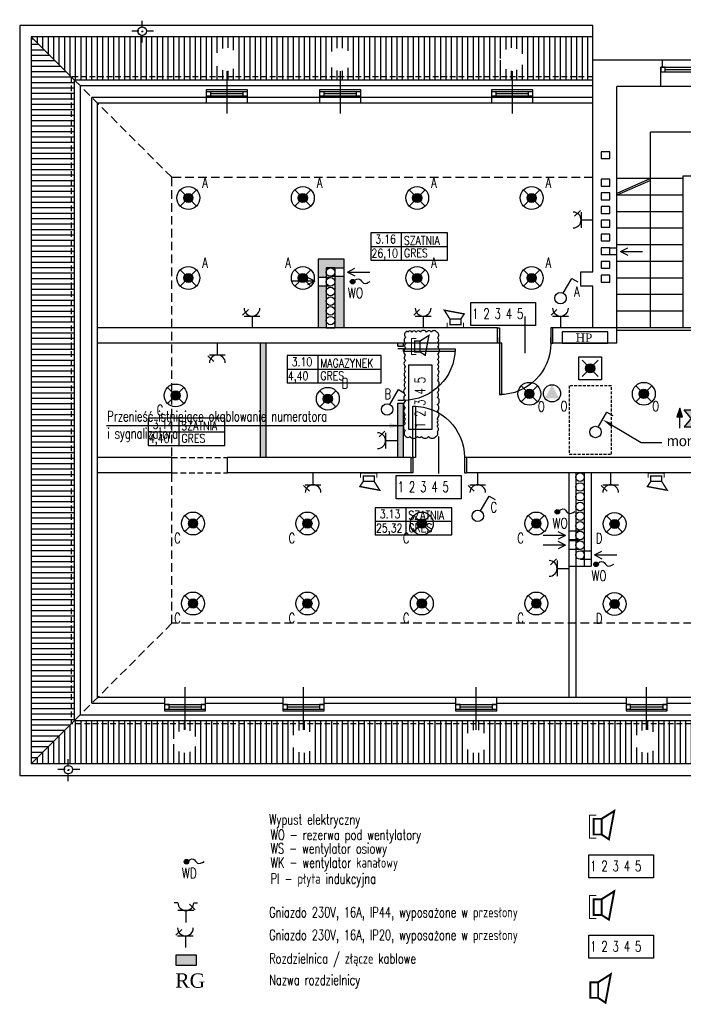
# Model space of a CAD drawing. Header units: millimetres. Extents: x 212124 to 220292, y 22897 to 25713.
# Tile 2 of 8: x 215282 to 216442, y 23990 to 25713. Entities that reach past the tile are written whole.
import ezdxf
from ezdxf import colors
from ezdxf.entities.mleader import LeaderData, LeaderLine
from ezdxf.enums import TextEntityAlignment as Align
from ezdxf.math import Vec2, Vec3

# ---------------------------------------------------------------- set-up
doc = ezdxf.new("R2010")
doc.units = ezdxf.units.MM
doc.set_wipeout_variables(frame=1)
for name, pattern in [('DASHDOT', [25.4, 12.7, -6.35, 0, -6.35]), ('DASHED', [0.75, 0.5, -0.25]), ('DASHED2', [0.375, 0.25, -0.125])]:
    doc.linetypes.add(name, pattern=pattern)
for name, color, linetype, lineweight in [('275_SYGNALIZATOR OPT-AKU', 30, 'Continuous', 5), ('_E_GNIAZDA', 160, 'Continuous', 30), ('IE', 10, 'Continuous', 20)]:
    doc.layers.add(name, color=color, linetype=linetype, lineweight=lineweight)
for name, color, linetype in [('_E_OSW', 83, 'Continuous'), ('_E_TABLICE', 242, 'Continuous'), ('A_C.O.', 255, 'Continuous'), ('A_NOWE', 255, 'Continuous'), ('A_ZMIANY', 255, 'Continuous'), ('E_OSW_PB', 240, 'Continuous'), ('E_PW', 160, 'DASHED'), ('E_PW-txt', 240, 'Continuous'), ('E_UWAGI', 240, 'Continuous'), ('podklad', 7, 'Continuous')]:
    doc.layers.add(name, color=color, linetype=linetype)
doc.styles.add('_ELEKTRYCZNY', font='romans.shx', dxfattribs={"width": 0.7})
doc.styles.add('k.f.', font='Times New Roman.ttf', dxfattribs={"oblique": 10, "height": 15})
doc.styles.add('ROMANS', font='romans.shx', dxfattribs={"width": 0.8, "oblique": 10})
doc.styles.get("Standard").update_dxf_attribs({"font": 'Arial.ttf'})
doc.dimstyles.new('Kopia AGA1', dxfattribs={"dimtxt": 15, "dimasz": 7, "dimexe": 1.25, "dimexo": 0.625, "dimgap": 4, "dimtad": 1, "dimdec": 1, "dimtxsty": 'ROMANS', "dimblk": 'ARCHTICK', "dimcen": 20, "dimclrd": 256, "dimclrt": 7, "dimadec": 0, "dimazin": 0, "dimtfac": 1, "dimtdec": 1, "dimtmove": 1, "dimatfit": 3, "dimfxl": 5, "dimfxlon": 1, "dimarcsym": 0})

# ---------------------------------------------------------------- blocks, each defined once
blk = doc.blocks.new('*U43')
at = {"color": 1, "linetype": 'ByBlock'}
blk.add_line((-0.64, 3.19), (-1.65, 2.18), dxfattribs=at)
at = {"color": 0, "linetype": 'ByBlock'}
for p, q in [((-1.37, 2.06), (1.38, 2.06)), ((0, 2.06), (0, 0))]:
    blk.add_line(p, q, dxfattribs=at)
blk.add_arc((0, 3.44), 1.38, 180, 360, dxfattribs=at)
at = {"color": 240, "style": '_ELEKTRYCZNY', "width": 0.8}
for tag, height, p in [('1', 1.4, (0, 4.39)), ('PODWOJNE_POJEDYNCZE', 1, (-2.11, 1.71))]:
    blk.add_attdef(tag, text='', height=height, rotation=360, dxfattribs=at).set_placement(p, align=Align.MIDDLE_CENTER)
blk = doc.blocks.new('_E_Wypust')
at = {"linetype": 'ByBlock'}
h = blk.add_hatch(color=0, dxfattribs=at)
edge = h.paths.add_edge_path()
edge.add_arc((0, 0), 0.398, 0, 360)
at = {"color": 0, "linetype": 'ByBlock'}
blk.add_circle((0, 0), 0.398, dxfattribs=at)
blk.add_spline([(0, 0), (1.23, 0.46), (1.93, -0.24), (3.08, 0.05)], degree=3, dxfattribs=at)
blk = doc.blocks.new('_E_Gniazdo wtykowe hermetyczne')
at = {"color": 0, "linetype": 'ByBlock'}
for p, q in [((-1.38, 3.44), (-2.06, 3.44)), ((1.38, 2.06), (-1.38, 2.06)), ((0, 2.06), (0, 0)), ((1.38, 3.44), (2.06, 3.44))]:
    blk.add_line(p, q, dxfattribs=at)
at = {"color": 240, "linetype": 'ByBlock'}
blk.add_line((0.64, 3.19), (1.65, 2.18), dxfattribs=at)
at = {"color": 0, "linetype": 'ByBlock'}
blk.add_arc((0, 3.44), 1.38, 180, 0, dxfattribs=at)
at = {"color": 240, "style": '_ELEKTRYCZNY', "width": 0.8}
blk.add_attdef('1', text='', height=1.4, dxfattribs=at).set_placement((0, 3.7), align=Align.CENTER)
blk.add_attdef('2', (1.85, 1.87), '', height=0.825, dxfattribs=at)
blk = doc.blocks.new('*U51')
h = blk.add_hatch(color=0)
h.dxf.hatch_style = 1
h.paths.add_polyline_path([(0, 0), (0.361, 0), (0.361, 0.172), (0, 0.172)])
at = {"color": 0}
blk.add_lwpolyline([(0, 0), (0.361, 0), (0.361, 0.172), (0, 0.172)], close=True, dxfattribs=at)
blk = doc.blocks.new('A$Cdf68b5c1')
at = {"color": 0}
blk.add_wipeout([(0, 0), (137, 0), (358, 139), (265, -358), (137, -274), (0, -274)], dxfattribs=at)
at = {"color": 0, "const_width": 34.2}
for points in [[(358, 139), (265, -358), (137, -274), (137, 0)], [(137, 0), (137, -274), (0, -274), (0, 0)]]:
    blk.add_lwpolyline(points, close=True, dxfattribs=at)
at = {"color": 0}
blk.add_lwpolyline([(41, 64), (-73, 64), (-73, -338), (41, -338)], dxfattribs=at)
blk = doc.blocks.new('numerator digitex')
at = {"color": 0, "lineweight": 30, "ltscale": 3}
blk.add_lwpolyline([(221894.3, 23914.6), (222007.7, 23914.6), (222007.7, 23874), (221894.3, 23874)], close=True, dxfattribs=at)
at = {"color": 0, "lineweight": 30, "insert": (221896.9, 23903.9), "char_height": 18.148, "width": 540.752, "attachment_point": 1, "style": '_ELEKTRYCZNY'}
blk.add_mtext('{\\Fromans|c238;1 2 3 4 5}', dxfattribs=at)
blk = doc.blocks.new('_ARCHTICK')
at = {"color": 0, "linetype": 'ByBlock', "const_width": 0.15}
blk.add_lwpolyline([(-0.5, -0.5), (0.5, 0.5)], dxfattribs=at)
blk = doc.blocks.new('strzałka')
for q in [(-41.8, -15.4), (-15.7, -8.9), (-15.7, -21.9)]:
    blk.add_line((-3, -15.4), q)
blk = doc.blocks.new('*U12')
for p, q in [((-900, 0), (-900, 100)), ((0, 0), (0, 100))]:
    blk.add_line(p, q)
blk.add_lwpolyline([(0, 0), (0, -900), (-43.75, -900), (-43.75, 0)], close=True)
blk.add_arc((0, 0), 900, 180, 270)
blk = doc.blocks.new('*U13')
for p, q in [((0, 0), (0, -100)), ((-900, 0), (-900, -100))]:
    blk.add_line(p, q)
blk.add_lwpolyline([(0, 0), (0, 900), (-43.75, 900), (-43.75, 0)], close=True)
blk.add_arc((0, 0), 900, 90, 180)
blk = doc.blocks.new('*U33')
for p, q in [((0, 0), (0, -100)), ((-900, 0), (-900, -100))]:
    blk.add_line(p, q)
blk.add_lwpolyline([(0, 0), (0, 900), (-43.75, 900), (-43.75, 0)], close=True)
blk.add_arc((0, 0), 900, 90, 180)
blk = doc.blocks.new('podklad')
at = {"layer": 'podklad', "ltscale": 3}
h = blk.add_hatch(dxfattribs=at)
h.set_pattern_fill('ANSI31', color=256, scale=3, angle=45)
h.paths.add_polyline_path([(215623.2, 25643.4, -1), (215663.8, 25643.4, -0.414214), (215643.5, 25623.1), (215643.5, 25612.9), (215841.6, 25612.9), (215841.6, 25623.1, -0.414214), (215821.3, 25643.4, -1), (215861.9, 25643.4, -0.414214), (215841.6, 25623.1), (215841.6, 25612.9), (216142.5, 25612.9), (216142.5, 25623.1, -0.414214), (216122.2, 25643.4, -1), (216162.8, 25643.4, -0.414214), (216142.5, 25623.1), (216142.5, 25612.9), (216283.5, 25612.9), (216283.5, 25682.9), (215301.5, 25682.9), (215371.5, 25612.9), (215643.5, 25612.9), (215643.5, 25623.1, -0.414214)])
h.paths.add_polyline_path([(215643.5, 25612.9), (215371.5, 25612.9), (215377.5, 25606.9), (215643.5, 25606.9)])
h.paths.add_polyline_path([(215841.6, 25612.9), (215643.5, 25612.9), (215643.5, 25606.9), (215841.6, 25606.9)])
h.paths.add_polyline_path([(216142.5, 25612.9), (215841.6, 25612.9), (215841.6, 25606.9), (216142.5, 25606.9)])
h.paths.add_polyline_path([(216283.5, 25612.9), (216142.5, 25612.9), (216142.5, 25606.9), (216283.5, 25606.9)])
h = blk.add_hatch(dxfattribs=at)
h.set_pattern_fill('ANSI31', color=256, scale=3, angle=135)
h.paths.add_polyline_path([(215371.5, 25612.9), (215301.5, 25682.9), (215301.5, 24410.9), (215371.5, 24480.9)])
h.paths.add_polyline_path([(215377.5, 25606.9), (215371.5, 25612.9), (215371.5, 24480.9), (215377.5, 24486.9)])
h = blk.add_hatch(color=256, dxfattribs=at)
h.dxf.hatch_style = 1
h.paths.add_polyline_path([(215848.5, 25293.9), (215803.5, 25293.9), (215803.5, 25261.9), (215817.5, 25261.9), (215817.5, 25278.9), (215824.6, 25278.9, -0.025745), (215825.4, 25278.9), (215832.5, 25278.9), (215848.5, 25278.9)])
h.paths.add_polyline_path([(215817.5, 25246.9), (215803.5, 25246.9), (215803.5, 25173.9), (215817.5, 25173.9)])
h.paths.add_polyline_path([(215848.5, 25263.9), (215832.5, 25263.9), (215832.5, 25173.9), (215848.5, 25173.9)])
h = blk.add_hatch(color=256, dxfattribs=at)
h.dxf.hatch_style = 1
h.paths.add_polyline_path([(215712.5, 25146.9), (215702.5, 25146.9), (215702.5, 24946.9), (215712.5, 24946.9)])
h = blk.add_hatch(color=256, dxfattribs=at)
h.dxf.hatch_style = 1
h.paths.add_polyline_path([(215952.5, 25146.9), (215942.5, 25146.9), (215942.5, 25141.9), (215952.5, 25141.9)])
h.paths.add_polyline_path([(215952.5, 25041.9), (215942.5, 25041.9), (215942.5, 24946.9), (215952.5, 24946.9)])
h = blk.add_hatch(dxfattribs=at)
h.set_pattern_fill('ANSI31', color=256, scale=3, angle=45)
h.paths.add_polyline_path([(215757.2, 24450.3, -0.414214), (215777.5, 24470.6), (215777.5, 24480.9), (215570.5, 24480.9), (215570.5, 24470.6, -0.414214), (215590.8, 24450.3, -1), (215550.2, 24450.3, -0.414214), (215570.5, 24470.6), (215570.5, 24480.9), (215371.5, 24480.9), (215301.5, 24410.9), (218393.5, 24410.9), (218463.5, 24480.9), (218184.5, 24480.9), (218184.5, 24470.6, -0.414214), (218204.8, 24450.3, -1), (218164.2, 24450.3, -0.414214), (218184.5, 24470.6), (218184.5, 24480.9), (217986.5, 24480.9), (217986.5, 24470.6, -0.414214), (218006.8, 24450.3, -1), (217966.2, 24450.3, -0.414214), (217986.5, 24470.6), (217986.5, 24480.9), (217581.5, 24480.9), (217581.5, 24470.6, -0.414214), (217601.8, 24450.3, -1), (217561.2, 24450.3, -0.414214), (217581.5, 24470.6), (217581.5, 24480.9), (217290.5, 24480.9), (217290.5, 24470.6, -0.414214), (217310.8, 24450.3, -1), (217270.2, 24450.3, -0.414214), (217290.5, 24470.6), (217290.5, 24480.9), (216677.5, 24480.9), (216677.5, 24470.6, -0.414214), (216697.8, 24450.3, -1), (216657.2, 24450.3, -0.414214), (216677.5, 24470.6), (216677.5, 24480.9), (216377.5, 24480.9), (216377.5, 24470.6, -0.414214), (216397.8, 24450.3, -1), (216357.2, 24450.3, -0.414214), (216377.5, 24470.6), (216377.5, 24480.9), (216079.5, 24480.9), (216079.5, 24470.6, -0.414214), (216099.8, 24450.3, -1), (216059.2, 24450.3, -0.414214), (216079.5, 24470.6), (216079.5, 24480.9), (215777.5, 24480.9), (215777.5, 24470.6, -0.414214), (215797.8, 24450.3, -1)])
h.paths.add_polyline_path([(215570.5, 24486.9), (215377.5, 24486.9), (215371.5, 24480.9), (215570.5, 24480.9)])
h.paths.add_polyline_path([(215777.5, 24486.9), (215570.5, 24486.9), (215570.5, 24480.9), (215777.5, 24480.9)])
h.paths.add_polyline_path([(216079.5, 24486.9), (215777.5, 24486.9), (215777.5, 24480.9), (216079.5, 24480.9)])
h.paths.add_polyline_path([(216377.5, 24486.9), (216079.5, 24486.9), (216079.5, 24480.9), (216377.5, 24480.9)])
h.paths.add_polyline_path([(216677.5, 24486.9), (216377.5, 24486.9), (216377.5, 24480.9), (216677.5, 24480.9)])
h.paths.add_polyline_path([(217290.5, 24486.9), (216677.5, 24486.9), (216677.5, 24480.9), (217290.5, 24480.9)])
h.paths.add_polyline_path([(217581.5, 24486.9), (217290.5, 24486.9), (217290.5, 24480.9), (217581.5, 24480.9)])
h.paths.add_polyline_path([(217986.5, 24486.9), (217581.5, 24486.9), (217581.5, 24480.9), (217986.5, 24480.9)])
h.paths.add_polyline_path([(218184.5, 24486.9), (217986.5, 24486.9), (217986.5, 24480.9), (218184.5, 24480.9)])
h.paths.add_polyline_path([(218469.5, 24486.9), (218184.5, 24486.9), (218184.5, 24480.9), (218463.5, 24480.9)])
for p, q in [((216283.5, 25702.9), (215281.5, 25702.9)), ((215281.5, 25702.9), (215281.5, 24390.9)), ((216283.5, 25271.9), (216283.5, 25702.9)), ((216283.5, 25682.9), (215301.5, 25682.9)), ((215301.5, 25682.9), (215301.5, 24410.9)), ((215377.5, 25606.9), (215301.5, 25682.9)), ((216625.5, 25641.9), (216283.5, 25641.9)), ((216405, 25629.9), (216405, 25641.9)), ((215643.5, 25623.1), (215643.5, 25548.8)), ((215841.6, 25623.1), (215841.6, 25548.8)), ((216142.5, 25623.1), (216142.5, 25548.8)), ((216402, 25595.9), (216402, 25629.9)), ((216402, 25629.9), (216522, 25629.9)), ((216402, 25621.9), (216522, 25621.9)), ((216410, 25625.9), (216514, 25625.9)), ((216283.5, 25606.9), (215377.5, 25606.9)), ((215377.5, 24486.9), (215377.5, 25606.9)), ((216283.5, 25596.9), (215387.5, 25596.9)), ((215387.5, 24496.9), (215387.5, 25596.9)), ((215679.5, 25589.9), (215607.5, 25589.9)), ((215607.5, 25589.9), (215607.5, 25566.9)), ((215679.5, 25586.9), (215607.5, 25586.9)), ((215671.5, 25582.9), (215615.5, 25582.9)), ((215679.5, 25566.9), (215679.5, 25589.9)), ((215877.6, 25589.9), (215805.6, 25589.9)), ((215805.6, 25589.9), (215805.6, 25566.9)), ((215877.6, 25586.9), (215805.6, 25586.9)), ((215869.6, 25582.9), (215813.6, 25582.9)), ((215877.6, 25566.9), (215877.6, 25589.9)), ((216178.5, 25589.9), (216106.5, 25589.9)), ((216106.5, 25589.9), (216106.5, 25566.9)), ((216178.5, 25586.9), (216106.5, 25586.9)), ((216170.5, 25582.9), (216114.5, 25582.9)), ((216178.5, 25566.9), (216178.5, 25589.9)), ((216325.5, 25146.9), (216325.5, 25595.9)), ((216598.5, 25595.9), (216325.5, 25595.9)), ((216283.5, 25576.9), (215407.5, 25576.9)), ((215407.5, 24516.9), (215407.5, 25576.9)), ((216283.5, 25566.9), (215417.5, 25566.9)), ((215417.5, 24526.9), (215417.5, 25566.9)), ((215679.5, 25578.9), (215607.5, 25578.9)), ((215805.6, 25576.9), (215679.5, 25576.9)), ((215877.6, 25578.9), (215805.6, 25578.9)), ((216106.5, 25576.9), (215877.6, 25576.9)), ((216178.5, 25578.9), (216106.5, 25578.9)), ((216283.5, 25576.9), (216178.5, 25576.9)), ((216384, 25173.9), (216384, 25515.9)), ((216540, 25515.9), (216384, 25515.9)), ((216441.5, 25434.9), (216325.5, 25434.9)), ((216384, 25434.9), (216325.5, 25409)), ((216384, 25431.7), (216325.5, 25405.9)), ((216441.5, 25173.9), (216441.5, 25439.9)), ((216441.5, 25439.9), (216482.5, 25439.9)), ((216441.5, 25405.9), (216325.5, 25405.9)), ((216441.5, 25376.9), (216325.5, 25376.9)), ((216441.5, 25347.9), (216325.5, 25347.9)), ((216313, 25313.9), (216325.5, 25313.9)), ((216441.5, 25318.9), (216325.5, 25318.9)), ((215848.5, 25293.9), (215803.5, 25293.9)), ((215803.5, 25293.9), (215803.5, 25173.9)), ((215848.5, 25173.9), (215848.5, 25293.9)), ((216313, 25301.9), (216325.5, 25301.9)), ((216441.5, 25289.9), (216325.5, 25289.9)), ((215832.5, 25278.9), (215817.5, 25278.9)), ((215817.5, 25278.9), (215817.5, 25173.9)), ((215832.5, 25278.9), (215832.5, 25173.9)), ((215832.5, 25278.9), (215848.5, 25278.9)), ((216262.5, 25246.9), (216262.5, 25271.9)), ((216262.5, 25271.9), (216283.5, 25271.9)), ((215825, 25261.9), (215803.5, 25261.9)), ((215825, 25263.9), (215848.5, 25263.9)), ((216441.5, 25260.9), (216325.5, 25260.9)), ((215825, 25246.9), (215803.5, 25246.9)), ((216283.5, 25246.9), (216262.5, 25246.9)), ((216283.5, 25173.9), (216283.5, 25246.9)), ((216441.5, 25231.9), (216325.5, 25231.9)), ((216441.5, 25202.9), (216325.5, 25202.9)), ((216165, 25129.2), (216165, 25193.6)), ((215848.5, 25173.9), (215417.5, 25173.9)), ((215817.5, 25173.9), (215832.5, 25173.9)), ((216116.5, 25173.9), (215848.5, 25173.9)), ((216116.5, 25146.9), (216116.5, 25173.9)), ((216325.5, 25173.9), (216213.5, 25173.9)), ((216213.5, 25146.9), (216213.5, 25173.9)), ((216477.5, 25173.9), (216325.5, 25173.9)), ((216482.5, 25168.9), (216325.5, 25168.9)), ((216116.5, 25146.9), (215417.5, 25146.9)), ((215702.5, 24946.9), (215702.5, 25146.9)), ((215712.5, 24946.9), (215712.5, 25146.9)), ((215942.5, 25141.9), (215942.5, 25146.9)), ((215942.5, 25141.9), (215952.5, 25141.9)), ((215952.5, 25141.9), (215952.5, 25146.9)), ((216325.5, 25146.9), (216213.5, 25146.9)), ((215942.5, 24946.9), (215942.5, 25041.9)), ((215942.5, 25041.9), (215952.5, 25041.9)), ((215952.5, 24946.9), (215952.5, 25041.9)), ((216014, 24919.2), (216014, 24983.6)), ((215547.5, 24946.9), (215417.5, 24946.9)), ((215547.5, 24919.9), (215547.5, 24946.9)), ((215965.5, 24946.9), (215644.5, 24946.9)), ((215644.5, 24919.9), (215644.5, 24946.9)), ((215965.5, 24946.9), (215965.5, 24919.9)), ((216463.5, 24946.9), (216062.5, 24946.9)), ((216062.5, 24946.9), (216062.5, 24919.9)), ((215547.5, 24919.9), (215417.5, 24919.9)), ((215965.5, 24919.9), (215644.5, 24919.9)), ((216280.5, 24919.9), (216062.5, 24919.9)), ((216241.5, 24919.9), (216241.5, 24526.9)), ((216268.5, 24919.9), (216253.5, 24919.9)), ((216253.5, 24919.9), (216253.5, 24526.9)), ((216268.5, 24919.9), (216268.5, 24756.9)), ((216463.5, 24919.9), (216280.5, 24919.9)), ((216280.5, 24919.9), (216280.5, 24756.9)), ((216261, 24817.9), (216241.5, 24817.9)), ((216261, 24802.9), (216241.5, 24802.9)), ((216261, 24800.9), (216241.5, 24800.9)), ((216261, 24785.9), (216241.5, 24785.9)), ((216261, 24783.9), (216280.5, 24783.9)), ((216241.5, 24756.9), (216280.5, 24756.9)), ((216261, 24768.9), (216280.5, 24768.9)), ((215570.5, 24470.6), (215570.5, 24544.9)), ((215777.5, 24470.6), (215777.5, 24544.9)), ((216079.5, 24470.6), (216079.5, 24544.9)), ((216377.5, 24470.6), (216377.5, 24544.9)), ((215407.5, 24516.9), (215534.5, 24516.9)), ((220155.5, 24526.9), (215417.5, 24526.9)), ((215534.5, 24526.9), (215534.5, 24503.9)), ((215534.5, 24514.9), (215606.5, 24514.9)), ((215606.5, 24503.9), (215606.5, 24526.9)), ((215606.5, 24516.9), (215741.5, 24516.9)), ((215741.5, 24526.9), (215741.5, 24503.9)), ((215741.5, 24514.9), (215813.5, 24514.9)), ((215813.5, 24503.9), (215813.5, 24526.9)), ((215813.5, 24516.9), (216043.5, 24516.9)), ((216043.5, 24526.9), (216043.5, 24503.9)), ((216043.5, 24514.9), (216115.5, 24514.9)), ((216115.5, 24503.9), (216115.5, 24526.9)), ((216115.5, 24516.9), (216341.5, 24516.9)), ((216341.5, 24526.9), (216341.5, 24503.9)), ((216341.5, 24514.9), (216413.5, 24514.9)), ((216413.5, 24503.9), (216413.5, 24526.9)), ((216413.5, 24516.9), (216641.5, 24516.9)), ((215387.5, 24496.9), (218479.5, 24496.9)), ((215534.5, 24506.9), (215606.5, 24506.9)), ((215534.5, 24503.9), (215606.5, 24503.9)), ((215542.5, 24510.9), (215598.5, 24510.9)), ((215741.5, 24506.9), (215813.5, 24506.9)), ((215741.5, 24503.9), (215813.5, 24503.9)), ((215749.5, 24510.9), (215805.5, 24510.9)), ((216043.5, 24506.9), (216115.5, 24506.9)), ((216043.5, 24503.9), (216115.5, 24503.9)), ((216051.5, 24510.9), (216107.5, 24510.9)), ((216341.5, 24506.9), (216413.5, 24506.9)), ((216341.5, 24503.9), (216413.5, 24503.9)), ((216349.5, 24510.9), (216405.5, 24510.9)), ((215301.5, 24410.9), (215377.5, 24486.9)), ((215377.5, 24486.9), (218469.5, 24486.9)), ((218509.5, 24410.9), (215301.5, 24410.9)), ((215281.5, 24390.9), (218469.5, 24390.9))]:
    blk.add_line(p, q, dxfattribs=at)
at = {"layer": 'podklad', "linetype": 'DASHDOT'}
for p, q in [((215495.5, 25672.9), (215495.5, 25712.9)), ((215515.5, 25692.9), (215475.5, 25692.9)), ((215366.5, 24380.9), (215366.5, 24420.9)), ((215386.5, 24400.9), (215346.5, 24400.9))]:
    blk.add_line(p, q, dxfattribs=at)
at = {"layer": 'podklad', "linetype": 'DASHED', "ltscale": 20}
for p, q in [((216283.5, 25612.9), (215371.5, 25612.9)), ((215371.5, 25612.9), (215371.5, 24480.9)), ((215547.5, 24946.9), (215644.5, 24946.9)), ((215547.5, 24919.9), (215644.5, 24919.9)), ((218509.5, 24480.9), (215371.5, 24480.9))]:
    blk.add_line(p, q, dxfattribs=at)
at = {"layer": 'podklad', "linetype": 'DASHED', "ltscale": 30}
for p, q in [((215377.5, 25606.9), (215547.5, 25436.9)), ((216283.5, 25436.9), (215547.5, 25436.9)), ((215547.5, 24656.9), (215547.5, 25436.9)), ((215547.5, 24656.9), (215377.5, 24486.9)), ((218639.5, 24656.9), (215547.5, 24656.9))]:
    blk.add_line(p, q, dxfattribs=at)
at = {"layer": 'podklad', "ltscale": 5}
for p, q in [((215948.6, 25339.9), (215948.6, 25292.4)), ((215895.2, 25316.2), (216029.1, 25316.2)), ((215802.4, 25125.3), (215802.4, 25077.8)), ((215749, 25101.5), (215913.2, 25101.5)), ((215559.6, 25015.7), (215559.6, 24968.2)), ((215506.2, 24992), (215640, 24992)), ((215956.5, 24859.1), (215956.5, 24811.6)), ((215903.1, 24835.3), (216036.9, 24835.3))]:
    blk.add_line(p, q, dxfattribs=at)
at = {"layer": 'podklad', "ltscale": 3}
for points in [[(216402, 25621.9), (216410, 25621.9), (216410, 25629.9), (216402, 25629.9)], [(215607.5, 25578.9), (215615.5, 25578.9), (215615.5, 25586.9), (215607.5, 25586.9)], [(215671.5, 25578.9), (215679.5, 25578.9), (215679.5, 25586.9), (215671.5, 25586.9)], [(215805.6, 25578.9), (215813.6, 25578.9), (215813.6, 25586.9), (215805.6, 25586.9)], [(215869.6, 25578.9), (215877.6, 25578.9), (215877.6, 25586.9), (215869.6, 25586.9)], [(216106.5, 25578.9), (216114.5, 25578.9), (216114.5, 25586.9), (216106.5, 25586.9)], [(216170.5, 25578.9), (216178.5, 25578.9), (216178.5, 25586.9), (216170.5, 25586.9)], [(216313, 25469.9), (216313, 25481.9), (216298, 25481.9), (216298, 25469.9)], [(216313, 25421.9), (216313, 25433.9), (216298, 25433.9), (216298, 25421.9)], [(216313, 25397.9), (216313, 25409.9), (216298, 25409.9), (216298, 25397.9)], [(216313, 25373.9), (216313, 25385.9), (216298, 25385.9), (216298, 25373.9)], [(216313, 25349.9), (216313, 25361.9), (216298, 25361.9), (216298, 25349.9)], [(216313, 25325.9), (216313, 25337.9), (216298, 25337.9), (216298, 25325.9)], [(216313, 25301.9), (216313, 25313.9), (216298, 25313.9), (216298, 25301.9)], [(216313, 25277.9), (216313, 25289.9), (216298, 25289.9), (216298, 25277.9)], [(216313, 25253.9), (216313, 25265.9), (216298, 25265.9), (216298, 25253.9)], [(216229.5, 25146.9), (216309.5, 25146.9), (216309.5, 25166.9), (216229.5, 25166.9)], [(215542.5, 24514.9), (215534.5, 24514.9), (215534.5, 24506.9), (215542.5, 24506.9)], [(215606.5, 24514.9), (215598.5, 24514.9), (215598.5, 24506.9), (215606.5, 24506.9)], [(215749.5, 24514.9), (215741.5, 24514.9), (215741.5, 24506.9), (215749.5, 24506.9)], [(215813.5, 24514.9), (215805.5, 24514.9), (215805.5, 24506.9), (215813.5, 24506.9)], [(216051.5, 24514.9), (216043.5, 24514.9), (216043.5, 24506.9), (216051.5, 24506.9)], [(216115.5, 24514.9), (216107.5, 24514.9), (216107.5, 24506.9), (216115.5, 24506.9)], [(216349.5, 24514.9), (216341.5, 24514.9), (216341.5, 24506.9), (216349.5, 24506.9)], [(216413.5, 24514.9), (216405.5, 24514.9), (216405.5, 24506.9), (216413.5, 24506.9)]]:
    blk.add_lwpolyline(points, close=True, dxfattribs=at)
at = {"layer": 'podklad', "ltscale": 5}
for points in [[(215895.2, 25292.4), (216029.1, 25292.4), (216029.1, 25339.9), (215895.2, 25339.9)], [(215749, 25077.8), (215913.2, 25077.8), (215913.2, 25125.3), (215749, 25125.3)], [(215506.2, 24968.2), (215640, 24968.2), (215640, 25015.7), (215506.2, 25015.7)], [(215903.1, 24811.6), (216036.9, 24811.6), (216036.9, 24859.1), (215903.1, 24859.1)]]:
    blk.add_lwpolyline(points, close=True, dxfattribs=at)
at = {"layer": 'podklad', "ltscale": 3}
for points in [[(216116.5, 25173.9), (216120, 25173.9), (216120, 25146.9), (216116.5, 25146.9)], [(216213.5, 25173.9), (216210, 25173.9), (216210, 25146.9), (216213.5, 25146.9)], [(215965.5, 24946.9), (215969, 24946.9), (215969, 24919.9), (215965.5, 24919.9)], [(216062.5, 24946.9), (216059, 24946.9), (216059, 24919.9), (216062.5, 24919.9)]]:
    blk.add_lwpolyline(points, dxfattribs=at)
for centre in [(215495.5, 25692.9), (215825, 25271.4), (215825, 25254.4), (215825, 25237.4), (215825, 25220.4), (215825, 25203.4), (215825, 25186.4), (216261, 24912.4), (216261, 24895.4), (216261, 24878.4), (216261, 24861.4), (216261, 24844.4), (216261, 24827.4), (216261, 24810.4), (216261, 24793.4), (216261, 24776.4), (215366.5, 24400.9)]:
    blk.add_circle(centre, 7.5, dxfattribs=at)
at = {"layer": 'podklad', "ltscale": 3, "rotation": 180}
for p in [(216328.6, 25292.1), (215851.6, 25256), (216283.6, 24761)]:
    blk.add_blockref('strzałka', p, dxfattribs=at)
at = {"layer": 'podklad', "ltscale": 3, "xscale": -1, "rotation": 180}
for p in [(215800.4, 25240), (216238.4, 24795), (216238.4, 24778)]:
    blk.add_blockref('strzałka', p, dxfattribs=at)
at = {"layer": 'podklad', "ltscale": 3, "xscale": -0.1, "yscale": 0.1, "zscale": 0.1}
for name, p in [('*U12', (216120, 25146.9)), ('*U13', (215969, 24946.9))]:
    blk.add_blockref(name, p, dxfattribs=at)
at = {"layer": 'podklad', "ltscale": 2, "xscale": -0.09999999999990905, "yscale": 0.09999999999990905, "zscale": 0.09999999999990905, "rotation": 270}
blk.add_blockref('*U33', (215952.5, 25136.9), dxfattribs=at)
at = {"layer": 'podklad', "ltscale": 5, "style": 'ROMANS', "width": 0.8}
for s, p in [('3.16', (215903.1, 25321.5)), ('SZATNIA', (215953, 25319.2)), ('26,10', (215896.4, 25296.9)), ('GRES', (215953.3, 25297.2)), ('3.10', (215756.9, 25106.8)), ('MAGAZYNEK', (215806.8, 25104.6)), ('4,40', (215750.2, 25082.2)), ('GRES', (215807.1, 25082.5)), ('3.14', (215514.1, 24997.3)), ('SZATNIA', (215564, 24995)), ('4,40', (215507.4, 24972.7)), ('GRES', (215564.3, 24973)), ('3.13', (215911, 24840.6)), ('SZATNIA', (215960.9, 24838.4)), ('25,32', (215904.3, 24816)), ('GRES', (215961.1, 24816.3))]:
    blk.add_text(s, height=15, dxfattribs=at).set_placement(p)
at = {"layer": 'podklad', "ltscale": 3, "style": 'k.f.'}
blk.add_text('HP', height=15, dxfattribs=at).set_placement((216253.6, 25148.9))
blk = doc.blocks.new('_E_Czujka')
at = {"linetype": 'ByBlock', "lineweight": -2}
blk.add_hatch(color=0, dxfattribs=at).paths.add_polyline_path([(0, 1.5), (1.23, -0.86), (-1.23, -0.86)])
at = {"color": 0, "linetype": 'ByBlock', "lineweight": -2}
blk.add_circle((0, 0), 1.5, dxfattribs=at)
blk = doc.blocks.new('*U70')
at = {"color": 0, "linetype": 'ByBlock'}
for p, q in [((0.5, 0.87), (2, 3.46)), ((2, 3.46), (3.04, 2.86))]:
    blk.add_line(p, q, dxfattribs=at)
blk.add_circle((0, 0), 1, dxfattribs=at)
blk = doc.blocks.new('*U97')
at = {"color": 0, "linetype": 'ByBlock'}
for p, q in [((0, -2.06), (0, 0)), ((-1.38, -2.06), (1.37, -2.06))]:
    blk.add_line(p, q, dxfattribs=at)
at = {"color": 1, "linetype": 'ByBlock'}
blk.add_line((-0.64, -3.19), (-1.65, -2.18), dxfattribs=at)
at = {"color": 0, "linetype": 'ByBlock'}
blk.add_arc((0, -3.44), 1.38, 360, 180, dxfattribs=at)
at = {"color": 240, "style": '_ELEKTRYCZNY', "width": 0.8}
for tag, height, p in [('PODWOJNE_POJEDYNCZE', 1, (-2.11, -0.71)), ('1', 1.4, (0, -4.39))]:
    blk.add_attdef(tag, text='', height=height, rotation=360, dxfattribs=at).set_placement(p, align=Align.MIDDLE_CENTER)
blk = doc.blocks.new('*U68')
h = blk.add_hatch(color=256)
edge = h.paths.add_edge_path()
edge.add_arc((0, 0), 0.8, 0, 360)
at = {"color": 0, "linetype": 'ByBlock'}
for p, q in [((1.41, 1.41), (-1.41, -1.41)), ((-1.41, 1.41), (1.41, -1.41))]:
    blk.add_line(p, q, dxfattribs=at)
blk.add_circle((0, 0), 2, dxfattribs=at)
blk.add_circle((0, 0), 0.8)
blk = doc.blocks.new('*U190')
at = {"color": 1, "linetype": 'ByBlock'}
blk.add_line((-3.19, 0.64), (-2.18, 1.65), dxfattribs=at)
at = {"color": 0, "linetype": 'ByBlock'}
for p, q in [((-2.06, 1.38), (-2.06, -1.37)), ((-2.06, 0), (0, 0))]:
    blk.add_line(p, q, dxfattribs=at)
blk.add_arc((-3.44, 0), 1.38, 270, 90, dxfattribs=at)
at = {"color": 240, "style": '_ELEKTRYCZNY', "width": 0.8}
for tag, height, p in [('PODWOJNE_POJEDYNCZE', 1, (-1.71, 2.11)), ('1', 1.4, (-4.39, 0))]:
    blk.add_attdef(tag, text='', height=height, rotation=90, dxfattribs=at).set_placement(p, align=Align.MIDDLE_CENTER)
blk = doc.blocks.new('*U241')
h = blk.add_hatch(color=0)
h.paths.add_polyline_path([(-1.75, 2), (-0.25, 2), (-0.25, 1.5)])
h.paths.add_polyline_path([(-0.25, 2.5), (-0.25, 2), (-1.75, 2)])
h = blk.add_hatch(color=0)
h.paths.add_polyline_path([(0, 0), (1.5, -1.25), (1.5, 1.25)])
h.paths.add_polyline_path([(-1.5, -1.25), (0, 0), (-1.5, 1.25)])
h = blk.add_hatch(color=0)
h.paths.add_polyline_path([(-1.75, -2), (-0.25, -2), (-0.25, -1.5)])
h.paths.add_polyline_path([(-0.25, -2.5), (-0.25, -2), (-1.75, -2)])
at = {"color": 0}
for points in [[(-0.25, 2.5), (-0.25, 1.5), (-1.75, 2), (-0.25, 2.5)], [(1.75, 2), (-1.75, 2)], [(-0.25, -2.5), (-0.25, -1.5), (-1.75, -2), (-0.25, -2.5)], [(1.75, -2), (-1.75, -2)]]:
    blk.add_lwpolyline(points, dxfattribs=at)
at = {"color": 0, "linetype": 'ByBlock'}
blk.add_lwpolyline([(-1.5, -1.25), (-1.5, 1.25), (1.5, -1.25), (1.5, 1.25), (-1.5, -1.25)], dxfattribs=at)
blk = doc.blocks.new('_E_Oprawa awaryjna z wlasnym zrodlem')
h = blk.add_hatch(color=256)
edge = h.paths.add_edge_path()
edge.add_arc((0, 0), 0.8, 0, 360)
at = {"color": 0, "linetype": 'ByBlock'}
for p, q in [((1.41, 1.41), (-1.41, -1.41)), ((-1.41, 1.41), (1.41, -1.41))]:
    blk.add_line(p, q, dxfattribs=at)
blk.add_lwpolyline([(-2, 2), (2, 2), (2, -2), (-2, -2)], close=True, dxfattribs=at)
blk.add_circle((0, 0), 0.8)

msp = doc.modelspace()

# ---------------------------------------------------------------- linework, layer by layer
at = {"layer": 'A_ZMIANY', "linetype": 'DASHED2', "ltscale": 20}
msp.add_lwpolyline([(216242, 24952.6), (216316, 24952.6), (216316, 25072.6), (216242, 25072.6)], close=True, dxfattribs=at)

# ---------------------------------------------------------------- block references
at = {"layer": '275_SYGNALIZATOR OPT-AKU'}
for p in [(-5824.4, 1303.6), (-5618.1, 337.4)]:
    msp.add_blockref('numerator digitex', p, dxfattribs=at)
at = {"layer": '275_SYGNALIZATOR OPT-AKU', "xscale": 0.06999999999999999, "yscale": 0.06999999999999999, "zscale": 0.06999999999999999}
for p, rotation in [((216033.5, 25179.6), 89.99999999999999), ((216403.8, 24914.7), 270)]:
    msp.add_blockref('A$Cdf68b5c1', p, dxfattribs=dict(at, rotation=rotation))
at = {"layer": '275_SYGNALIZATOR OPT-AKU', "color": 0}
for p, xscale, yscale, zscale in [((215971.8, 25150.8), 0.06999999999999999, 0.06999999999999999, 0.06999999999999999), ((216285, 24174.2), 0.1, 0.1, 0.1)]:
    msp.add_blockref('A$Cdf68b5c1', p, dxfattribs=dict(at, xscale=xscale, yscale=yscale, zscale=zscale))
at = {"layer": '275_SYGNALIZATOR OPT-AKU', "rotation": 90}
msp.add_blockref('numerator digitex', (239876.1, -196898.5), dxfattribs=at)
at = {"layer": '275_SYGNALIZATOR OPT-AKU', "color": 0, "xscale": 0.06999999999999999, "yscale": 0.06999999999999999, "zscale": 0.06999999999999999, "rotation": 270}
msp.add_blockref('A$Cdf68b5c1', (215901.2, 24914.7), dxfattribs=at)
at = {"layer": '275_SYGNALIZATOR OPT-AKU', "color": 0}
for p in [(-5954.5, 1000.8), (-5618.1, 196.8)]:
    msp.add_blockref('numerator digitex', p, dxfattribs=at)
at = {"layer": '275_SYGNALIZATOR OPT-AKU', "xscale": 0.1, "yscale": 0.1, "zscale": 0.1}
msp.add_blockref('A$Cdf68b5c1', (216285, 24314.8), dxfattribs=at)
at = {"layer": '_E_GNIAZDA', "linetype": 'ByBlock', "xscale": 10, "yscale": 10, "zscale": 10}
for name, p in [('*U190', (216283.5, 25362.5)), ('*U43', (215687.6, 25173.9)), ('*U43', (215986.7, 25173.9)), ('*U43', (216226.8, 25173.9)), ('*U97', (215627.1, 25146.9)), ('*U190', (215941.6, 24976.5)), ('*U97', (215794.4, 24919.9)), ('*U97', (216082.2, 24919.9)), ('*U97', (216314.6, 24919.9)), ('*U190', (216241.5, 24752.9)), ('_E_Gniazdo wtykowe hermetyczne', (215572, 24133.7)), ('*U43', (215571.2, 24089.5))]:
    msp.add_blockref(name, p, dxfattribs=at)
at = {"layer": '_E_OSW', "linetype": 'ByBlock', "xscale": 10, "yscale": 10, "zscale": 10}
for name, p in [('*U68', (215576.4, 25401)), ('*U68', (215776.4, 25401)), ('*U68', (215976.4, 25401)), ('*U68', (216176.4, 25401)), ('*U68', (215576.4, 25261)), ('*U68', (215776.4, 25261)), ('*U68', (215976.4, 25261)), ('*U68', (216176.4, 25261)), ('*U70', (216226.8, 25225.7)), ('*U68', (215554.1, 25055.5)), ('*U68', (215820.2, 25049.7)), ('*U70', (215923.7, 25031.1)), ('*U68', (216172.5, 25058.4)), ('_E_Czujka', (216212.1, 25059.1)), ('*U68', (216372.5, 25058.4)), ('*U70', (216287.9, 24991.6)), ('*U70', (216082.2, 24844.8)), ('*U68', (215584.5, 24831.5)), ('*U68', (215784.5, 24831.5)), ('*U68', (215984.5, 24831.5)), ('*U68', (216184.5, 24831.5)), ('*U68', (216321.4, 24830.7)), ('*U68', (215584.5, 24691.5)), ('*U68', (215784.5, 24691.5)), ('*U68', (215984.5, 24691.5)), ('*U68', (216184.5, 24691.5)), ('*U68', (216321.4, 24690.7))]:
    msp.add_blockref(name, p, dxfattribs=at)
at = {"layer": '_E_TABLICE', "linetype": 'Continuous', "lineweight": 0, "xscale": 100, "yscale": 100, "zscale": 100, "rotation": 180}
msp.add_blockref('*U51', (215590.8, 24076.1), dxfattribs=at)
at = {"layer": 'E_OSW_PB', "xscale": 10, "yscale": 10, "zscale": 10}
msp.add_blockref('_E_Oprawa awaryjna z wlasnym zrodlem', (216278.7, 25102.9), dxfattribs=at)
at = {"layer": 'E_OSW_PB', "xscale": 10, "yscale": 10, "zscale": 10, "rotation": 270}
msp.add_blockref('*U241', (216455.3, 25015.5), dxfattribs=at)
at = {"layer": 'E_PW', "linetype": 'Continuous', "xscale": 10, "yscale": 10, "zscale": 10}
for p in [(215863.4, 25254.6), (216221.3, 24851.9), (216289.1, 24760), (215573.1, 24239.8)]:
    msp.add_blockref('_E_Wypust', p, dxfattribs=at)

# ---------------------------------------------------------------- texts
at = {"layer": 'E_PW-txt', "color": 240, "style": '_ELEKTRYCZNY', "width": 0.75}
for s, p in [('WO', (215855.2, 25225.8)), ('WO', (216213.1, 24823)), ('WO', (216280.9, 24731.1)), ('WD', (215564.9, 24210.9))]:
    msp.add_text(s, height=18, dxfattribs=at).set_placement(p)
at = {"layer": 'E_UWAGI', "char_height": 18, "width": 536.342, "attachment_point": 1, "style": '_ELEKTRYCZNY'}
for s, insert in [('{\\Fromans|c238;A}', (215600.8, 25436.9)), ('{\\Fromans|c238;A}', (215800.8, 25436.9)), ('{\\Fromans|c238;A}', (216000.8, 25436.9)), ('{\\Fromans|c238;A}', (216200.8, 25436.9)), ('{\\Fromans|c238;A}', (215600.8, 25296.9)), ('{\\Fromans|c238;A}', (215745.8, 25296.9)), ('{\\Fromans|c238;A}', (216000.8, 25296.9)), ('{\\Fromans|c238;A}', (216200.8, 25296.9)), ('{\\Fromans|c238;A}', (216250.7, 25246.4)), ('{\\Fromans|c238;B}', (215844.5, 25085.7)), ('{\\Fromans|c238;B}', (215919.2, 25067.1)), ('{\\Fromans|c238;O}', (216187.3, 25045.1)), ('{\\Fromans|c238;O}', (216226.9, 25045.8)), ('{\\Fromans|c238;O}', (216387.3, 25045.8)), ('{\\Fromans|c238;C}', (215521.1, 25039)), ('{\\Fromans|c238;C}', (216104.5, 24869)), ('{\\Fromans|c238;C}', (215551.5, 24815)), ('{\\Fromans|c238;C}', (215751.5, 24815)), ('{\\Fromans|c238;C}', (215951.5, 24815)), ('{\\Fromans|c238;C}', (216151.5, 24815)), ('{\\Fromans|c238;D}', (216288.6, 24814.6)), ('{\\Fromans|c238;C}', (215551.5, 24675)), ('{\\Fromans|c238;C}', (215751.5, 24675)), ('{\\Fromans|c238;C}', (215951.5, 24675)), ('{\\Fromans|c238;C}', (216151.5, 24675)), ('{\\Fromans|c238;D}', (216288.6, 24674.6))]:
    msp.add_mtext(s, dxfattribs=dict(at, insert=insert))
at = {"layer": 'E_UWAGI', "color": 0, "char_height": 18, "width": 536.342, "attachment_point": 1, "style": '_ELEKTRYCZNY'}
for s, insert in [('{\\Fromans|c238;Przenieść istniejące okablowanie numeratora\\Pi sygnalizatora}', (215434.6, 25028.2)), ('{\\Fromans|c238;Wypust elektryczny}', (215717.5, 24322.8)), ('{\\Fromans|c238;WO - rezerwa pod wentylatory}', (215720.1, 24296)), ('{\\Fromans|c238;WS - wentylator osiowy}', (215720.1, 24272.1)), ('{\\Fromans|c238;WK - wentylator kanałowy}', (215720.1, 24247.3)), ('{\\Fromans|c238;PI - płyta indukcyjna}', (215720.1, 24219.2)), ('{\\Fromans|c238;Gniazdo 230V, 16A, IP44, wyposażone w przesłony}', (215717.5, 24160.4)), ('{\\Fromans|c238;Gniazdo 230V, 16A, IP20, wyposażone w przesłony}', (215717.5, 24120.7)), ('{\\Fromans|c238;Rozdzielnica / złącze kablowe}', (215717.5, 24079.5)), ('{\\Fromans|c238;Nazwa rozdzielnicy}', (215717.5, 24042.1))]:
    msp.add_mtext(s, dxfattribs=dict(at, insert=insert))
at = {"layer": 'IE', "style": 'k.f.'}
msp.add_text('RG', height=25, rotation=359.4558, dxfattribs=at).set_placement((215553.2, 24019.7))

# ---------------------------------------------------------------- leaders
at = {"color": 0, "ltscale": 3}
msp.add_leader([(215952.5, 25002.6), (215433.3, 25002.6)], dimstyle='Kopia AGA1', override={"dimasz": 25}, dxfattribs=at)

# ---------------------------------------------------------------- wipeouts: each hides what was drawn before it
msp.add_wipeout([(216279, 24029), (216292.7, 24029), (216314.8, 24043), (216305.5, 23993.2), (216292.7, 24001.7), (216279, 24001.7)]).dxf.layer = 'IE'

# ---------------------------------------------------------------- next in the draw order: linework, layer by layer
at = {"layer": 'A_C.O.'}
msp.add_lwpolyline([(215956.4, 25166.5, 0.520567), (215956.4, 25157.2, 0.520567), (215956.3, 25146.5, 0.520567), (215956.3, 25138.5, 0.520567), (215956.2, 25126.2, 0.520567), (215956.1, 25116.8, 0.520567), (215956.1, 25105.9, 0.520567), (215956, 25097.2, 0.520567), (215956, 25087.3, 0.520567), (215955.9, 25078.8, 0.520567), (215955.9, 25068.9, 0.520567), (215955.8, 25056.3, 0.520567), (215955.8, 25045.8, 0.520567), (215955.7, 25034, 0.520567), (215955.6, 25022.3, 0.520567), (215955.6, 25013.9, 0.520567), (215955.6, 25006.8, 0.520567), (215955.5, 24994, 0.520567), (215956.5, 24983.9, 0.520567), (215963.6, 24983.9, 0.520567), (215976.7, 24983.9, 0.520567), (215983.8, 24983.9, 0.520567), (215996.3, 24983.9, 0.520567), (216009.1, 24983.9, 0.520567), (216011.2, 24992.1, 0.520567), (216011.3, 25001.1, 0.520567), (216011.3, 25008.4, 0.520567), (216011.3, 25015.2, 0.520567), (216011.4, 25027.9, 0.520567), (216011.5, 25039.5, 0.520567), (216011.5, 25052.1, 0.520567), (216011.6, 25060.7, 0.520567), (216011.6, 25070.2, 0.520567), (216011.7, 25082, 0.520567), (216011.7, 25090.7, 0.520567), (216011.8, 25101.6, 0.520567), (216011.8, 25109.7, 0.520567), (216011.9, 25118.5, 0.520567), (216011.9, 25127.6, 0.520567), (216012, 25140.5, 0.520567), (216012, 25147.9, 0.520567), (216012.1, 25156.1, 0.520567), (216010.7, 25166.5, 0.520567), (216001.3, 25166.5, 0.520567), (215992.7, 25166.5, 0.520567), (215981.9, 25166.5, 0.520567), (215974.7, 25166.5, 0.520567), (215967.1, 25166.5, 0.520567), (215960, 25166.5, 0.520567)], format="xyb", close=True, dxfattribs=at)
at = {"layer": 'IE', "const_width": 3.42}
for points in [[(216314.8, 24043), (216305.5, 23993.2), (216292.7, 24001.7), (216292.7, 24029)], [(216292.7, 24029), (216292.7, 24001.7), (216279, 24001.7), (216279, 24029)]]:
    msp.add_lwpolyline(points, close=True, dxfattribs=at)

# ---------------------------------------------------------------- next in the draw order: block references
at = {"layer": 'podklad'}
msp.add_blockref('podklad', (0, 0), dxfattribs=at)

# ---------------------------------------------------------------- next in the draw order: leaders
at = {"layer": 'A_NOWE'}
ml = msp.add_multileader_mtext('Standard', dxfattribs=at)
ml.set_content('{\\fArial|b0|i0|c238|p34;montaż na strychu}', color=256)
ml.set_leader_properties()
ml.build(insert=Vec2(0, 0))
ml.multileader.update_dxf_attribs({"text_right_attachment_type": 6, "dogleg_length": 0.36, "arrow_head_size": 18, "scale": 100})
ctx = ml.context
ctx.base_point, ctx.scale, ctx.char_height, ctx.arrow_head_size, ctx.landing_gap_size, ctx.plane_origin = Vec3(216403.8, 24973.1), 100, 18, 18, 9, Vec3(216718.5, 24880.5)
ctx.right_attachment = 6
notes = []
notes.append((ctx, [(1, (1, 1, 0), (216367.8, 24973.1), (1, 0), 36, [(0, [(216300.4, 25013.2)], 0, [])])]))
ctx.mtext.insert, ctx.mtext.flow_direction = Vec3(216412.8, 24984.8), 5
for ctx, leaders in notes:
    for number, flags, end, landing, length, lines in leaders:
        leader = LeaderData()
        leader.index, (leader.has_last_leader_line, leader.has_dogleg_vector, leader.attachment_direction) = number, flags
        leader.last_leader_point, leader.dogleg_vector, leader.dogleg_length = Vec3(end), Vec3(landing), length
        for number, points, colour, breaks in lines:
            line = LeaderLine()
            line.index, line.vertices, line.color, line.breaks = number, Vec3.list(points), colors.encode_raw_color(colour), breaks
            leader.lines.append(line)
        ctx.leaders.append(leader)

doc.saveas('drawing.dxf')
